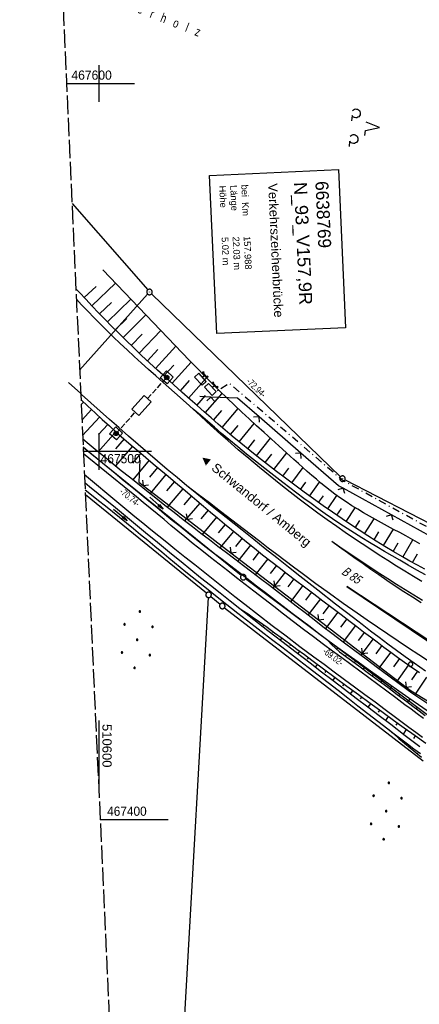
# Model space of a CAD drawing. Extents: x 510579 to 511204, y 466954 to 468018.
# Tile 15 of 48: x 510579 to 510687, y 467350 to 467617. Entities that reach past the tile are written whole.
import ezdxf

# ---------------------------------------------------------------- set-up
doc = ezdxf.new("R2010")
doc.units = 0
doc.header["$LTSCALE"] = 10
doc.header["$MEASUREMENT"] = 0
for name, pattern in [('AUSGEZOGEN', [0]), ('LT00', [0]), ('LT08', [0.42, 0.2, -0.1, 0.02, -0.1]), ('LT12', [0.4, 0.3, -0.1]), ('LT14', [0.6, 0.5, -0.1])]:
    doc.linetypes.add(name, pattern=pattern)
doc.layers.get('0').update_dxf_attribs({"linetype": 'LT00'})
for name, color, linetype in [('--EK_FBR', 1, 'LT00'), ('--EL_DFK_AB_L', 21, 'LT00'), ('--EL_DFK_AB_P', 7, 'LT00'), ('ABSTAND', 8, 'LT00'), ('BW_TEXT_A', 20, 'AUSGEZOGEN'), ('DFK_AB_L', 21, 'LT00'), ('DFK_AB_P', 7, 'LT00'), ('DFK_BES-NAME', 255, 'LT00'), ('DFK_BES-WEGE', 255, 'LT00'), ('DFK_GZPKT', 250, 'LT00'), ('DFK_KATASTER', 250, 'LT00'), ('DFK_NUTZUNG', 250, 'LT00'), ('DFK_TOPO-ANL', 252, 'LT00'), ('DFK_VERMPKT', 252, 'LT00'), ('ORTSRICHTUNG', 7, 'Continuous'), ('PFEIL', 140, 'AUSGEZOGEN'), ('STROM_UNTER', 80, 'LT08'), ('V100_AFBR_BAB', 250, 'LT00'), ('V100_BOESCH', 250, 'LT00'), ('V100_BOSCHUNG', 250, 'LT00'), ('V100_GRABEN', 250, 'LT00'), ('V100_LD_MARK', 250, 'LT00'), ('V100_RASTER', 250, 'LT00'), ('V100_STROM', 80, 'LT00'), ('V100_ZAUN', 40, 'LT00'), ('VERKEHRSZEICH-BRÜ', 11, 'Continuous')]:
    doc.layers.add(name, color=color, linetype=linetype)
doc.layers.add('-BLATT_100-RAND', color=7, linetype='LT14', plot=False)
doc.styles.add('Beschrift', font='ARIAL.TTF')
doc.styles.get("Standard").update_dxf_attribs({"font": 'ARIAL.TTF'})

# ---------------------------------------------------------------- blocks, each defined once
blk = doc.blocks.new('SYMB7010')
at = {"color": 0, "linetype": 'ByBlock'}
for points in [[(-0.031408, 0.499213), (-0.093728, 0.49134), (-0.15457, 0.475719), (-0.212975, 0.452595), (-0.268021, 0.422333), (-0.31884, 0.385411), (-0.36463, 0.342411), (-0.40467, 0.29401), (-0.438329, 0.240973), (-0.465074, 0.184136), (-0.484486, 0.124395), (-0.496256, 0.062692), (-0.5002, 0)], [(-0.5002, 0), (-0.496256, -0.062692), (-0.484486, -0.124395), (-0.465075, -0.184136), (-0.438329, -0.240973), (-0.404671, -0.29401), (-0.36463, -0.342411), (-0.31884, -0.385411), (-0.268021, -0.422333), (-0.212975, -0.452595), (-0.154571, -0.475719), (-0.093728, -0.49134), (-0.031408, -0.499213), (0.031408, -0.499213)], [(0.5002, 0), (0.496256, 0.062692), (0.484485, 0.124395), (0.465074, 0.184136), (0.438329, 0.240973), (0.40467, 0.29401), (0.36463, 0.342411), (0.31884, 0.385411), (0.268021, 0.422333), (0.212975, 0.452595), (0.15457, 0.475719), (0.093728, 0.49134), (0.031408, 0.499213), (-0.031408, 0.499213)], [(0.031408, -0.499213), (0.093728, -0.491341), (0.15457, -0.475719), (0.212975, -0.452595), (0.268021, -0.422333), (0.31884, -0.385411), (0.36463, -0.342411), (0.404671, -0.294011), (0.438329, -0.240974), (0.465075, -0.184136), (0.484486, -0.124395), (0.496256, -0.062692), (0.500201, 0)]]:
    blk.add_lwpolyline(points, dxfattribs=at)
blk = doc.blocks.new('SYMB0003')
at = {"color": 0, "linetype": 'ByBlock'}
for p, q in [((-0.015712, 0), (0.010166, 0.012015)), ((0, -0.021257), (-0.015712, 0)), ((0.010166, 0.012015), (0, -0.021257))]:
    blk.add_line(p, q, dxfattribs=at)
for points in [[(-0.031395, 0.499013), (-0.093691, 0.491144), (-0.154509, 0.475528), (-0.21289, 0.452414), (-0.267913, 0.422164), (-0.318712, 0.385257), (-0.364484, 0.342274), (-0.404509, 0.293893), (-0.438154, 0.240877), (-0.464888, 0.184062), (-0.484292, 0.124345), (-0.496058, 0.062667), (-0.5, 0)], [(-0.5, 0), (-0.496058, -0.062667), (-0.484292, -0.124345), (-0.464888, -0.184062), (-0.438154, -0.240877), (-0.404509, -0.293893), (-0.364485, -0.342274), (-0.318712, -0.385257), (-0.267914, -0.422164), (-0.21289, -0.452414), (-0.154509, -0.475529), (-0.093691, -0.491144), (-0.031395, -0.499014), (0.031395, -0.499014)], [(0.5, 0), (0.496057, 0.062667), (0.484292, 0.124345), (0.464888, 0.184062), (0.438153, 0.240877), (0.404509, 0.293893), (0.364484, 0.342274), (0.318712, 0.385257), (0.267913, 0.422164), (0.21289, 0.452414), (0.154509, 0.475528), (0.093691, 0.491144), (0.031395, 0.499013), (-0.031395, 0.499013)], [(0.031395, -0.499014), (0.093691, -0.491144), (0.154509, -0.475529), (0.21289, -0.452414), (0.267914, -0.422164), (0.318712, -0.385257), (0.364485, -0.342274), (0.404509, -0.293893), (0.438154, -0.240877), (0.464889, -0.184062), (0.484292, -0.124345), (0.496058, -0.062667), (0.5, 0)]]:
    blk.add_lwpolyline(points, dxfattribs=at)
blk = doc.blocks.new('Ackerland7')
at = {"layer": 'DFK_NUTZUNG', "color": 0, "linetype": 'ByBlock'}
for p, q in [((-4, 3.93), (-4, 3.67)), ((-3.95, 3.63), (-3.95, 3.97)), ((-3.9, 3.99), (-3.9, 3.61)), ((-3.85, 3.6), (-3.85, 4)), ((-3.8, 3.99), (-3.8, 3.61)), ((-3.75, 3.63), (-3.75, 3.97)), ((-3.7, 3.93), (-3.7, 3.67)), ((-3.65, 3.8), (-3.65, 3.8)), ((3.7, 3.93), (3.7, 3.67)), ((3.75, 3.63), (3.75, 3.97)), ((3.8, 3.99), (3.8, 3.61)), ((3.85, 3.6), (3.85, 4)), ((3.9, 3.99), (3.9, 3.61)), ((3.95, 3.63), (3.95, 3.97)), ((4, 3.93), (4, 3.67)), ((4.05, 3.8), (4.05, 3.8)), ((-7.85, 0.13), (-7.85, -0.13)), ((-7.8, -0.17), (-7.8, 0.17)), ((-7.75, 0.19), (-7.75, -0.19)), ((-7.7, -0.2), (-7.7, 0.2)), ((-7.65, 0.19), (-7.65, -0.19)), ((-7.6, -0.17), (-7.6, 0.17)), ((-7.55, 0.13), (-7.55, -0.13)), ((-7.5, 0), (-7.5, 0)), ((-0.15, 0.13), (-0.15, -0.13)), ((-0.1, -0.17), (-0.1, 0.17)), ((-0.05, 0.19), (-0.05, -0.19)), ((0, -0.2), (0, 0.2)), ((0.05, 0.19), (0.05, -0.19)), ((0.1, -0.17), (0.1, 0.17)), ((0.15, 0.13), (0.15, -0.13)), ((0.2, 0), (0.2, 0)), ((7.55, 0.13), (7.55, -0.13)), ((7.6, -0.17), (7.6, 0.17)), ((7.65, 0.19), (7.65, -0.19)), ((7.7, -0.2), (7.7, 0.2)), ((7.75, 0.19), (7.75, -0.19)), ((7.8, -0.17), (7.8, 0.17)), ((7.85, 0.13), (7.85, -0.13)), ((7.9, 0), (7.9, 0)), ((-4, -3.67), (-4, -3.93)), ((-3.95, -3.97), (-3.95, -3.63)), ((-3.9, -3.61), (-3.9, -3.99)), ((-3.85, -4), (-3.85, -3.6)), ((-3.8, -3.61), (-3.8, -3.99)), ((-3.75, -3.97), (-3.75, -3.63)), ((-3.7, -3.67), (-3.7, -3.93)), ((-3.65, -3.8), (-3.65, -3.8)), ((3.7, -3.67), (3.7, -3.93)), ((3.75, -3.97), (3.75, -3.63)), ((3.8, -3.61), (3.8, -3.99)), ((3.85, -4), (3.85, -3.6)), ((3.9, -3.61), (3.9, -3.99)), ((3.95, -3.97), (3.95, -3.63)), ((4, -3.67), (4, -3.93)), ((4.05, -3.8), (4.05, -3.8))]:
    blk.add_line(p, q, dxfattribs=at)
for points in [[(-3.65, 3.8), (-3.67, 3.89), (-3.73, 3.96), (-3.81, 3.99), (-3.89, 3.99), (-3.97, 3.96), (-4.03, 3.89), (-4.05, 3.8), (-4.03, 3.71), (-3.97, 3.64), (-3.89, 3.6), (-3.81, 3.6), (-3.73, 3.64), (-3.67, 3.71), (-3.65, 3.8)], [(4.05, 3.8), (4.03, 3.89), (3.97, 3.96), (3.89, 3.99), (3.81, 3.99), (3.73, 3.96), (3.67, 3.89), (3.65, 3.8), (3.67, 3.71), (3.73, 3.64), (3.81, 3.61), (3.89, 3.61), (3.97, 3.64), (4.03, 3.71), (4.05, 3.8)], [(-7.5, 0), (-7.52, 0.09), (-7.58, 0.16), (-7.66, 0.19), (-7.74, 0.19), (-7.82, 0.16), (-7.88, 0.09), (-7.9, 0)], [(0.2, 0), (0.18, 0.09), (0.12, 0.16), (0.04, 0.19), (-0.04, 0.19), (-0.12, 0.16), (-0.18, 0.09), (-0.2, 0)], [(-0.2, 0), (-0.18, -0.09), (-0.12, -0.16), (-0.04, -0.19), (0.04, -0.19), (0.12, -0.16), (0.18, -0.09), (0.2, 0)], [(7.9, 0), (7.88, 0.09), (7.82, 0.16), (7.74, 0.19), (7.66, 0.19), (7.58, 0.16), (7.52, 0.09), (7.5, 0)], [(7.5, 0), (7.52, -0.09), (7.58, -0.16), (7.66, -0.19), (7.74, -0.19), (7.82, -0.16), (7.88, -0.09), (7.9, 0)], [(-7.9, 0), (-7.88, -0.09), (-7.82, -0.16), (-7.74, -0.19), (-7.66, -0.19), (-7.58, -0.16), (-7.52, -0.09), (-7.5, 0)], [(-3.65, -3.8), (-3.67, -3.71), (-3.73, -3.64), (-3.81, -3.61), (-3.89, -3.61), (-3.97, -3.64), (-4.03, -3.71), (-4.05, -3.8), (-4.03, -3.89), (-3.97, -3.96), (-3.89, -3.99), (-3.81, -3.99), (-3.73, -3.96), (-3.67, -3.89), (-3.65, -3.8)], [(4.05, -3.8), (4.03, -3.71), (3.97, -3.64), (3.89, -3.61), (3.81, -3.61), (3.73, -3.64), (3.67, -3.71), (3.65, -3.8), (3.67, -3.89), (3.73, -3.96), (3.81, -3.99), (3.89, -3.99), (3.97, -3.96), (4.03, -3.89), (4.05, -3.8)]]:
    blk.add_lwpolyline(points, dxfattribs=at)
blk = doc.blocks.new('Pfreil3')
at = {"layer": 'PFEIL'}
blk.add_hatch(color=256, dxfattribs=at).paths.add_polyline_path([(-1.55, 0.27), (-1.55, -0.27), (0, 0)])
for p, q in [((-1.55, 0), (-4.83, 0)), ((-1.55, -0.27), (-1.55, 0.27)), ((-1.55, 0.27), (0, 0)), ((0, 0), (-1.55, -0.27))]:
    blk.add_line(p, q, dxfattribs=at)
blk = doc.blocks.new('SYMB0702')
at = {"color": 0, "linetype": 'ByBlock'}
for p, q in [((0.1, 0.175), (-0.1, 0.175)), ((0, 0.075), (0, 0.175)), ((0.071716, 0.203284), (0.071716, 0.146716))]:
    blk.add_line(p, q, dxfattribs=at)
for points in [[(0.15, 0.075), (-0.15, 0.075), (-0.15, -0.075), (0.15, -0.075), (0.15, 0.075)], [(-0.071716, 0.203284), (-0.1, 0.175), (-0.071716, 0.146716), (-0.071716, 0.203284)], [(0.071716, 0.203284), (0.1, 0.175), (0.071716, 0.146716)]]:
    blk.add_lwpolyline(points, dxfattribs=at)
blk = doc.blocks.new('SYMB0024')
at = {"color": 0, "linetype": 'ByBlock'}
for p, q in [((-0.5, 0.5), (0, 0)), ((0, 0), (0.5, 0.5))]:
    blk.add_line(p, q, dxfattribs=at)
blk = doc.blocks.new('SYMB7201')
at = {"color": 0, "linetype": 'ByBlock'}
for p, q in [((0, 0.385), (-0.11, 0.015)), ((-0.255, -0.385), (-0.115, -0.385)), ((0.445, -0.385), (0.585, -0.385))]:
    blk.add_line(p, q, dxfattribs=at)
for points in [[(0.25, 0.015), (0.11, 0.015), (0, 0.385)], [(-0.393816, -0.383308), (-0.416239, -0.362945), (-0.432849, -0.337617), (-0.442589, -0.308936), (-0.444836, -0.27873), (-0.439449, -0.248923), (-0.426769, -0.221415), (-0.407606, -0.197958), (-0.38318, -0.180047), (-0.355047, -0.168823), (-0.325, -0.165), (-0.294953, -0.168823), (-0.26682, -0.180047), (-0.242394, -0.197959), (-0.223231, -0.221415), (-0.210551, -0.248923), (-0.205164, -0.27873), (-0.207411, -0.308936), (-0.21715, -0.337617), (-0.233761, -0.362945), (-0.256184, -0.383308)], [(0.306185, -0.383308), (0.283761, -0.362945), (0.267151, -0.337617), (0.257411, -0.308936), (0.255164, -0.27873), (0.260552, -0.248923), (0.273231, -0.221415), (0.292394, -0.197958), (0.31682, -0.180047), (0.344953, -0.168823), (0.375, -0.165), (0.405047, -0.168823), (0.43318, -0.180047), (0.457606, -0.197959), (0.476769, -0.221415), (0.489449, -0.248923), (0.494836, -0.27873), (0.492589, -0.308936), (0.48285, -0.337617), (0.466239, -0.362945), (0.443816, -0.383308)]]:
    blk.add_lwpolyline(points, dxfattribs=at)

msp = doc.modelspace()

# ---------------------------------------------------------------- hatches: boundary and pattern name
at = {"layer": 'VERKEHRSZEICH-BRÜ'}
for points in [[(510617.87, 467520.12, 1), (510619.07, 467520.12, 1)], [(510605.11, 467505.35, 1), (510604.31, 467504.46, 1)]]:
    msp.add_hatch(color=256, dxfattribs=at).paths.add_polyline_path(points)

# ---------------------------------------------------------------- linework, layer by layer
at = {"layer": '--EK_FBR'}
for points in [[(510623.77, 467513.22), (510620.6, 467516), (510617.45, 467518.79), (510615.49, 467520.54), (510613.54, 467522.28), (510611.59, 467524.04), (510609.66, 467525.81), (510607.73, 467527.59), (510605.83, 467529.38), (510603.94, 467531.2), (510602.19, 467532.91), (510600.47, 467534.63), (510598.75, 467536.37), (510597.05, 467538.12), (510595.35, 467539.88), (510593.93, 467541.37)], [(510623.94, 467490.68), (510621.26, 467492.9), (510618.61, 467495.13), (510615.96, 467497.38), (510613.32, 467499.65), (510610.7, 467501.92), (510608.08, 467504.2), (510605.47, 467506.49), (510602.93, 467508.73), (510600.39, 467510.98), (510597.87, 467513.23), (510595.35, 467515.5), (510595.1, 467515.73)], [(510688.74, 467466.47), (510686.39, 467467.79), (510684.05, 467469.12), (510681.72, 467470.47), (510679.65, 467471.66), (510677.59, 467472.86), (510675.54, 467474.07), (510673.5, 467475.3), (510671.46, 467476.54), (510669.44, 467477.8), (510667.43, 467479.08), (510665.44, 467480.38), (510663.46, 467481.71), (510661.51, 467483.06), (510659.57, 467484.44), (510657.64, 467485.83), (510655.72, 467487.24), (510653.82, 467488.66), (510651.92, 467490.1), (510650.03, 467491.55), (510647.55, 467493.47), (510645.07, 467495.4), (510642.61, 467497.35), (510640.16, 467499.31), (510637.73, 467501.29), (510635.31, 467503.3), (510633.37, 467504.93), (510631.43, 467506.57), (510629.51, 467508.22), (510627.59, 467509.88), (510625.67, 467511.55), (510623.77, 467513.22)], [(510688.69, 467440.27), (510685.63, 467442.44), (510683.25, 467444.16), (510680.88, 467445.9), (510678.52, 467447.65), (510676.17, 467449.42), (510673.83, 467451.19), (510671.5, 467452.98), (510669.17, 467454.77), (510664.31, 467458.52), (510659.47, 467462.3), (510654.65, 467466.09), (510651.5, 467468.58), (510648.35, 467471.08), (510645.21, 467473.58), (510642.07, 467476.08), (510638.93, 467478.58), (510636.77, 467480.3), (510634.62, 467482.02), (510632.48, 467483.74), (510630.33, 467485.46), (510628.19, 467487.19), (510626.06, 467488.93), (510623.94, 467490.68)]]:
    msp.add_lwpolyline(points, dxfattribs=at)
at = {"layer": '--EL_DFK_AB_L'}
for p, q in [((510613.28, 467542.79), (510594.81, 467522.15)), ((510665.65, 467493.14), (510614.32, 467542.83)), ((510638.66, 467466.32), (510595.77, 467501.12)), ((510711.97, 467468.95), (510666.86, 467492.28)), ((510693.85, 467424.88), (510639.84, 467465.4))]:
    msp.add_line(p, q, dxfattribs=at)
at = {"layer": '-BLATT_100-RAND'}
msp.add_lwpolyline([(510578.53, 467878.41), (510620.74, 466954.37), (511204.13, 466981.02), (511161.92, 467905.06), (510578.53, 467878.41)], dxfattribs=at)
at = {"layer": 'BW_TEXT_A'}
msp.add_lwpolyline([(510665.07, 467576.65), (510667.03, 467533.62), (510632.03, 467532.03), (510630.07, 467575.05)], close=True, dxfattribs=at)
at = {"layer": 'DFK_AB_L'}
for p, q in [((510613.28, 467542.79), (510594.81, 467522.15)), ((510665.65, 467493.14), (510614.32, 467542.83)), ((510638.66, 467466.32), (510595.77, 467501.12)), ((510711.97, 467468.95), (510666.86, 467492.28)), ((510693.85, 467424.88), (510639.84, 467465.4))]:
    msp.add_line(p, q, dxfattribs=at)
at = {"layer": 'DFK_KATASTER'}
for p, q in [((510592.74, 467567.36), (510613.29, 467543.91)), ((510629.25, 467461.51), (510596.36, 467488.18)), ((510611.86, 467145.22), (510629.79, 467460.29)), ((510630.41, 467460.57), (510632.97, 467458.49)), ((510634.14, 467457.56), (510688.1, 467415.98))]:
    msp.add_line(p, q, dxfattribs=at)
at = {"layer": 'DFK_TOPO-ANL'}
msp.add_line((510595.1, 467515.73), (510591.78, 467518.77), dxfattribs=at)
at = {"layer": 'STROM_UNTER', "flags": 128}
msp.add_lwpolyline([(511002.13, 467897.76), (511000.46, 467883.25), (510999.22, 467865.97), (510997.82, 467851.79), (510995.55, 467822.42), (510993.05, 467791.88), (510990.54, 467761.77), (510988.4, 467731.69), (510985.6, 467708.01), (510984.34, 467703.98), (510983.88, 467701.94), (510981.79, 467699.66), (510978.97, 467698.01), (510975.66, 467692.82), (510975.66, 467691.66), (510983.45, 467685.77), (510978.44, 467653.65), (510976.54, 467643.35), (510965.65, 467597.47), (510963.01, 467586.21), (510955.27, 467566.07), (510944.92, 467544.84), (510937.19, 467530.36), (510929.48, 467517.92), (510926.22, 467513.32), (510921.56, 467507.34), (510915.86, 467501.08), (510910.21, 467495.71), (510890.54, 467479.84), (510881.73, 467473.39), (510862.51, 467462.34), (510855.28, 467459.06), (510847.52, 467456.35), (510836.59, 467453.3), (510829.04, 467451.39), (510819.04, 467449.35), (510811.22, 467448.17), (510805.05, 467447.34), (510766.73, 467450.27), (510757.9, 467451.34), (510752.86, 467451.99), (510749.27, 467452.85), (510743.99, 467454.56), (510731.9, 467459.8), (510713.49, 467467.4), (510690.74, 467478.61), (510665.99, 467492.27), (510658.74, 467498.61), (510639.28, 467515.26), (510635.52, 467518.49), (510631.85, 467516.27)], dxfattribs=at)
at = {"layer": 'V100_AFBR_BAB', "color": 2}
msp.add_lwpolyline([(510623.77, 467513.22), (510620.6, 467516), (510617.45, 467518.79), (510615.49, 467520.54), (510613.54, 467522.28), (510611.59, 467524.04), (510609.66, 467525.81), (510607.73, 467527.59), (510605.83, 467529.38), (510603.94, 467531.2), (510602.19, 467532.91), (510600.47, 467534.63), (510598.75, 467536.37), (510597.05, 467538.12), (510595.35, 467539.88), (510593.93, 467541.37)], dxfattribs=at)
at = {"layer": 'V100_AFBR_BAB'}
for points in [[(510623.94, 467490.68), (510621.26, 467492.9), (510618.61, 467495.13), (510615.96, 467497.38), (510613.32, 467499.65), (510610.7, 467501.92), (510608.08, 467504.2), (510605.47, 467506.49), (510602.93, 467508.73), (510600.39, 467510.98), (510597.87, 467513.23), (510595.35, 467515.5), (510595.1, 467515.73)], [(510688.74, 467466.47), (510686.39, 467467.79), (510684.05, 467469.12), (510681.72, 467470.47), (510679.65, 467471.66), (510677.59, 467472.86), (510675.54, 467474.07), (510673.5, 467475.3), (510671.46, 467476.54), (510669.44, 467477.8), (510667.43, 467479.08), (510665.44, 467480.38), (510663.46, 467481.71), (510661.51, 467483.06), (510659.57, 467484.44), (510657.64, 467485.83), (510655.72, 467487.24), (510653.82, 467488.66), (510651.92, 467490.1), (510650.03, 467491.55), (510647.55, 467493.47), (510645.07, 467495.4), (510642.61, 467497.35), (510640.16, 467499.31), (510637.73, 467501.29), (510635.31, 467503.3), (510633.37, 467504.93), (510631.43, 467506.57), (510629.51, 467508.22), (510627.59, 467509.88), (510625.67, 467511.55), (510623.77, 467513.22)], [(510688.16, 467427.42), (510686.49, 467428.68), (510684.82, 467429.94), (510683.15, 467431.2), (510680.71, 467433.03), (510678.25, 467434.85), (510675.8, 467436.67), (510673.34, 467438.48), (510670.88, 467440.29), (510668.42, 467442.1), (510665.97, 467443.91), (510663.51, 467445.73), (510661.07, 467447.55), (510658.34, 467449.6), (510655.62, 467451.66), (510652.91, 467453.72), (510650.2, 467455.79), (510647.5, 467457.87), (510644.8, 467459.95), (510642.1, 467462.04), (510639.74, 467463.87), (510637.38, 467465.7), (510635.03, 467467.53), (510632.68, 467469.37), (510630.33, 467471.22), (510628, 467473.08), (510625.67, 467474.95), (510623.35, 467476.83), (510621.47, 467478.38), (510619.59, 467479.93), (510617.72, 467481.49), (510615.85, 467483.05), (510613.97, 467484.61), (510612.1, 467486.16), (510610.22, 467487.71), (510608.33, 467489.25), (510595.85, 467499.35)], [(510687.95, 467422.27), (510686.1, 467423.63), (510684.25, 467425), (510682.41, 467426.37), (510680.57, 467427.75), (510677.8, 467429.8), (510675.03, 467431.85), (510672.26, 467433.9), (510669.48, 467435.94), (510666.71, 467437.99), (510663.94, 467440.03), (510661.17, 467442.08), (510658.41, 467444.14), (510654.64, 467446.96), (510650.88, 467449.8), (510647.13, 467452.65), (510643.39, 467455.52), (510639.67, 467458.4), (510636.93, 467460.54), (510634.21, 467462.68), (510631.49, 467464.84), (510628.78, 467466.99), (510626.07, 467469.16), (510623.37, 467471.32), (510620.66, 467473.49), (510618.47, 467475.24), (510616.29, 467477), (510614.11, 467478.75), (510611.93, 467480.52), (510609.76, 467482.29), (510607.6, 467484.07), (510605.44, 467485.85), (510596.11, 467493.63)], [(510688.69, 467440.27), (510685.63, 467442.44), (510683.25, 467444.16), (510680.88, 467445.9), (510678.52, 467447.65), (510676.17, 467449.42), (510673.83, 467451.19), (510671.5, 467452.98), (510669.17, 467454.77), (510664.31, 467458.52), (510659.47, 467462.3), (510654.65, 467466.09), (510651.5, 467468.58), (510648.35, 467471.08), (510645.21, 467473.58), (510642.07, 467476.08), (510638.93, 467478.58), (510636.77, 467480.3), (510634.62, 467482.02), (510632.48, 467483.74), (510630.33, 467485.46), (510628.19, 467487.19), (510626.06, 467488.93), (510623.94, 467490.68)]]:
    msp.add_lwpolyline(points, dxfattribs=at)
at = {"layer": 'V100_BOESCH'}
for points in [[(510687.2, 467474.94), (510685.28, 467476), (510683.36, 467477.06), (510681.72, 467477.95), (510680.08, 467478.83), (510678.44, 467479.72), (510676.8, 467480.61), (510675.16, 467481.51), (510673.54, 467482.42), (510671.93, 467483.35), (510670.33, 467484.3), (510668.75, 467485.28), (510667.19, 467486.28), (510665.66, 467487.32), (510664.15, 467488.4), (510662.85, 467489.37), (510661.58, 467490.37), (510660.33, 467491.4), (510659.09, 467492.44), (510657.86, 467493.5), (510656.64, 467494.58), (510655.42, 467495.66), (510654.22, 467496.75), (510653.01, 467497.84), (510650.98, 467499.68), (510648.94, 467501.51), (510646.91, 467503.34), (510644.88, 467505.18), (510642.86, 467507.02), (510640.84, 467508.87), (510638.84, 467510.73), (510636.85, 467512.6), (510634.87, 467514.49), (510632.8, 467516.5), (510630.75, 467518.53), (510628.71, 467520.58), (510626.69, 467522.64), (510624.67, 467524.71), (510622.67, 467526.8), (510601.1, 467549.35)], [(510688.55, 467467.98), (510686.52, 467469.09), (510684.49, 467470.22), (510682.47, 467471.36), (510680.09, 467472.75), (510677.72, 467474.18), (510675.36, 467475.63), (510673.03, 467477.1), (510670.7, 467478.61), (510668.4, 467480.13), (510666.11, 467481.68), (510663.5, 467483.47), (510660.91, 467485.28), (510658.33, 467487.12), (510655.78, 467488.98), (510653.23, 467490.86), (510650.7, 467492.75), (510648.25, 467494.61), (510645.82, 467496.48), (510643.41, 467498.38), (510641, 467500.29), (510638.62, 467502.23), (510636.26, 467504.18), (510634.33, 467505.82), (510632.41, 467507.47), (510630.5, 467509.12), (510628.59, 467510.79), (510626.7, 467512.47), (510624.8, 467514.15), (510622.59, 467516.12), (510620.38, 467518.1), (510618.18, 467520.09), (510615.99, 467522.09), (510613.81, 467524.1), (510611.65, 467526.12), (510609.5, 467528.16), (510607.37, 467530.22), (510605.26, 467532.3), (510603.48, 467534.09), (510601.71, 467535.9), (510599.96, 467537.72), (510598.22, 467539.54), (510596.48, 467541.38), (510594.75, 467543.22), (510593.8, 467544.24)], [(510595.18, 467514.06), (510597.07, 467512.29), (510599, 467510.5), (510600.94, 467508.73), (510602.88, 467506.96), (510604.84, 467505.21), (510606.82, 467503.48), (510608.81, 467501.76), (510610.8, 467500.05), (510612.81, 467498.35), (510614.82, 467496.65), (510616.83, 467494.96), (510618.85, 467493.27), (510620.86, 467491.58), (510622.88, 467489.89), (510624.75, 467488.3), (510626.62, 467486.71), (510628.49, 467485.11), (510630.36, 467483.52), (510632.24, 467481.94), (510634.12, 467480.36), (510636.01, 467478.78), (510637.91, 467477.22), (510640.09, 467475.45), (510642.3, 467473.69), (510644.51, 467471.95), (510646.73, 467470.22), (510648.96, 467468.5), (510651.2, 467466.78), (510653.44, 467465.07), (510655.91, 467463.2), (510658.38, 467461.32), (510660.85, 467459.44), (510663.33, 467457.57), (510665.8, 467455.69), (510668.27, 467453.81), (510670.1, 467452.42), (510671.93, 467451.02), (510673.76, 467449.63), (510675.6, 467448.24), (510677.44, 467446.86), (510679.28, 467445.49), (510681.14, 467444.13), (510683, 467442.79), (510684.88, 467441.45), (510687.06, 467439.94)], [(510688.85, 467420.68), (510685.91, 467422.75), (510682.97, 467424.83), (510680.05, 467426.92), (510676.86, 467429.22), (510673.67, 467431.53), (510670.5, 467433.85), (510667.33, 467436.18), (510664.17, 467438.52), (510661.01, 467440.87), (510657.85, 467443.22), (510655.84, 467444.72), (510653.83, 467446.21), (510651.82, 467447.71), (510649.8, 467449.2), (510647.77, 467450.67), (510645.74, 467452.14), (510643.69, 467453.59), (510641.64, 467455.02), (510640.54, 467455.77), (510639.43, 467456.52), (510638.33, 467457.27)], [(510662.24, 467448.67), (510663.22, 467447.56), (510664.27, 467446.52), (510665.4, 467445.55), (510668.02, 467443.64), (510670.63, 467441.72), (510673.25, 467439.79), (510675.85, 467437.87), (510678.46, 467435.93), (510681.06, 467433.98), (510683.65, 467432.03), (510685.31, 467430.76), (510686.98, 467429.49), (510688.64, 467428.23)], [(510678.49, 467424.63), (510680.01, 467423.33), (510681.52, 467422.02), (510683.05, 467420.73), (510684.57, 467419.45), (510686.11, 467418.17), (510687.66, 467416.91)]]:
    msp.add_lwpolyline(points, dxfattribs=at)
at = {"layer": 'V100_BOSCHUNG'}
for p, q in [((510596.06, 467541.83), (510599.29, 467544.85)), ((510598.14, 467539.62), (510604.56, 467545.73)), ((510602.34, 467535.25), (510608.67, 467541.44)), ((510600.23, 467537.44), (510603.42, 467540.51)), ((510604.47, 467533.09), (510607.59, 467536.19)), ((510606.63, 467530.94), (510612.76, 467537.16)), ((510608.81, 467528.82), (510611.81, 467531.92)), ((510611.01, 467526.72), (510616.86, 467532.88)), ((510615.45, 467522.59), (510620.96, 467528.59)), ((510613.22, 467524.65), (510616.06, 467527.69)), ((510617.68, 467520.55), (510620.35, 467523.49)), ((510619.91, 467518.53), (510625.1, 467524.27)), ((510624.4, 467514.51), (510629.29, 467520)), ((510622.16, 467516.51), (510624.67, 467519.32)), ((510626.65, 467512.51), (510629.03, 467515.19)), ((510628.91, 467510.51), (510633.54, 467515.78)), ((510595.86, 467513.41), (510595.24, 467512.74)), ((510598.05, 467511.38), (510595.45, 467508.57)), ((510600.24, 467509.36), (510595.62, 467504.31)), ((510631.18, 467508.52), (510633.43, 467511.12)), ((510633.48, 467506.54), (510637.84, 467511.67)), ((510602.44, 467507.36), (510599.96, 467504.61)), ((510635.78, 467504.58), (510637.9, 467507.11)), ((510638.11, 467502.65), (510642.21, 467507.61)), ((510604.65, 467505.38), (510599.81, 467499.92)), ((510609.13, 467501.48), (510604.51, 467496.09)), ((510606.88, 467503.42), (510604.52, 467500.71)), ((510640.45, 467500.74), (510642.43, 467503.17)), ((510642.82, 467498.84), (510646.61, 467503.61)), ((510611.4, 467499.54), (510609.13, 467496.87)), ((510645.2, 467496.97), (510647.01, 467499.29)), ((510647.59, 467495.12), (510651.04, 467499.62)), ((510613.68, 467497.61), (510609.22, 467492.31)), ((510615.96, 467495.69), (510613.77, 467493.06)), ((510618.26, 467493.76), (510613.92, 467488.56)), ((510649.99, 467493.29), (510651.62, 467495.45)), ((510652.4, 467491.48), (510655.48, 467495.61)), ((510620.57, 467491.83), (510618.41, 467489.27)), ((510654.82, 467489.68), (510656.27, 467491.65)), ((510657.26, 467487.9), (510659.99, 467491.68)), ((510622.87, 467489.89), (510618.6, 467484.85)), ((510625.17, 467487.94), (510623.06, 467485.47)), ((510659.71, 467486.13), (510661.01, 467487.97)), ((510662.18, 467484.39), (510664.69, 467488)), ((510627.46, 467486), (510623.32, 467481.15)), ((510629.74, 467484.05), (510627.72, 467481.68)), ((510664.66, 467482.67), (510665.9, 467484.49)), ((510667.15, 467480.97), (510669.66, 467484.71)), ((510632.02, 467482.12), (510628.08, 467477.47)), ((510634.31, 467480.2), (510632.39, 467477.92)), ((510669.66, 467479.29), (510670.94, 467481.24)), ((510672.19, 467477.64), (510674.82, 467481.7)), ((510636.6, 467478.29), (510632.88, 467473.81)), ((510674.75, 467476.01), (510676.09, 467478.14)), ((510677.32, 467474.42), (510680.05, 467478.85)), ((510638.91, 467476.41), (510637.1, 467474.2)), ((510641.22, 467474.55), (510637.71, 467470.15)), ((510679.93, 467472.85), (510681.29, 467475.15)), ((510682.55, 467471.31), (510685.25, 467476.02)), ((510643.55, 467472.7), (510641.84, 467470.51)), ((510685.2, 467469.82), (510686.52, 467472.2)), ((510645.91, 467470.86), (510642.52, 467466.5)), ((510648.27, 467469.03), (510646.59, 467466.85)), ((510650.64, 467467.21), (510647.3, 467462.85)), ((510653.02, 467465.39), (510651.35, 467463.2)), ((510655.41, 467463.58), (510652.06, 467459.18)), ((510657.8, 467461.76), (510656.12, 467459.56)), ((510660.19, 467459.95), (510656.82, 467455.52)), ((510639.86, 467456.23), (510639.79, 467456.12)), ((510662.58, 467458.14), (510660.89, 467455.92)), ((510664.97, 467456.33), (510661.58, 467451.87)), ((510642.34, 467454.54), (510642.24, 467454.4)), ((510667.36, 467454.51), (510665.66, 467452.28)), ((510644.79, 467452.81), (510644.51, 467452.42)), ((510647.23, 467451.06), (510647.06, 467450.82)), ((510669.74, 467452.69), (510666.35, 467448.24)), ((510672.13, 467450.87), (510670.44, 467448.65)), ((510649.66, 467449.3), (510649.25, 467448.73)), ((510652.08, 467447.52), (510651.85, 467447.2)), ((510662.48, 467448.45), (510662.46, 467448.41)), ((510674.51, 467449.07), (510671.16, 467444.62)), ((510654.48, 467445.73), (510653.99, 467445.06)), ((510664.92, 467446.7), (510664.58, 467446.24)), ((510676.9, 467447.27), (510675.23, 467445.04)), ((510679.29, 467445.49), (510675.99, 467441.01)), ((510656.89, 467443.93), (510656.63, 467443.58)), ((510659.29, 467442.14), (510658.75, 467441.4)), ((510667.15, 467444.67), (510666.96, 467444.41)), ((510669.77, 467443.19), (510669.38, 467442.63)), ((510681.69, 467443.73), (510680.05, 467441.47)), ((510661.7, 467440.35), (510661.42, 467439.96)), ((510672.01, 467441.15), (510671.8, 467440.86)), ((510674.66, 467439.7), (510674.22, 467439.08)), ((510684.1, 467442), (510680.85, 467437.4)), ((510686.54, 467440.3), (510684.91, 467437.95)), ((510664.11, 467438.56), (510663.52, 467437.76)), ((510666.52, 467436.78), (510666.22, 467436.36)), ((510676.87, 467437.63), (510676.63, 467437.29)), ((510688.99, 467438.63), (510685.74, 467433.82)), ((510668.94, 467435), (510668.3, 467434.14)), ((510679.56, 467436.24), (510679.03, 467435.5)), ((510681.73, 467434.11), (510681.44, 467433.7)), ((510671.36, 467433.23), (510671.03, 467432.78)), ((510673.78, 467431.46), (510673.09, 467430.52)), ((510684.47, 467432.8), (510683.84, 467431.89)), ((510676.2, 467429.69), (510675.85, 467429.2)), ((510686.58, 467430.58), (510686.23, 467430.07)), ((510678.63, 467427.94), (510677.89, 467426.9)), ((510681.07, 467426.19), (510680.67, 467425.63)), ((510679.63, 467423.65), (510679.68, 467423.71)), ((510683.51, 467424.45), (510682.63, 467423.21)), ((510681.91, 467421.7), (510681.98, 467421.79)), ((510685.95, 467422.71), (510685.48, 467422.05)), ((510684.2, 467419.76), (510684.46, 467420.07)), ((510686.51, 467417.85), (510686.69, 467418.06))]:
    msp.add_line(p, q, dxfattribs=at)
at = {"layer": 'V100_GRABEN'}
for points in [[(510704.26, 467421.45), (510685.01, 467434.31), (510681.9, 467436.62), (510678.8, 467438.92), (510675.69, 467441.23), (510672.59, 467443.55), (510669.5, 467445.87), (510666.41, 467448.2), (510663.32, 467450.54), (510660.89, 467452.39), (510658.46, 467454.25), (510656.04, 467456.12), (510653.62, 467457.98), (510651.19, 467459.85), (510648.77, 467461.72), (510646.35, 467463.58), (510643.92, 467465.44), (510641.61, 467467.2), (510639.29, 467468.95), (510636.98, 467470.71), (510634.66, 467472.46), (510632.35, 467474.22), (510630.04, 467475.98), (510627.73, 467477.74), (510625.43, 467479.51), (510622.93, 467481.45), (510620.44, 467483.4), (510617.96, 467485.36), (510615.48, 467487.32), (510613.01, 467489.29), (510610.53, 467491.26), (510608.33, 467493.03), (510606.13, 467494.79), (510603.93, 467496.56), (510601.74, 467498.34), (510599.56, 467500.13), (510597.38, 467501.93), (510595.66, 467503.36)], [(510703.21, 467419.84), (510684.24, 467432.96), (510681.47, 467434.9), (510678.71, 467436.84), (510675.95, 467438.79), (510673.19, 467440.75), (510670.44, 467442.71), (510667.7, 467444.68), (510664.96, 467446.67), (510662.24, 467448.67), (510659.8, 467450.49), (510657.37, 467452.32), (510654.94, 467454.16), (510652.52, 467456.01), (510650.11, 467457.86), (510647.69, 467459.72), (510645.28, 467461.57), (510642.87, 467463.43), (510640.53, 467465.22), (510638.18, 467467.01), (510635.84, 467468.81), (510633.5, 467470.61), (510631.17, 467472.41), (510628.84, 467474.22), (510626.52, 467476.04), (510624.21, 467477.87), (510622.08, 467479.58), (510619.96, 467481.29), (510617.84, 467483.01), (510615.73, 467484.74), (510613.62, 467486.48), (510611.52, 467488.21), (510609.41, 467489.94), (510606.93, 467491.98), (510604.45, 467494.01), (510601.97, 467496.05), (510599.49, 467498.08), (510597.01, 467500.12), (510595.77, 467501.15)], [(510687.18, 467419.74), (510683.23, 467422.75), (510679.33, 467425.82), (510676.19, 467428.18), (510673.05, 467430.55), (510669.91, 467432.92), (510666.78, 467435.29), (510663.65, 467437.67), (510660.52, 467440.05), (510657.4, 467442.44), (510653.57, 467445.39), (510649.75, 467448.34), (510645.94, 467451.31), (510642.13, 467454.29), (510638.33, 467457.27), (510635.66, 467459.37), (510632.99, 467461.48), (510630.32, 467463.59), (510627.67, 467465.71), (510625.01, 467467.84), (510622.37, 467469.98), (510619.73, 467472.12), (510617.56, 467473.91), (510615.39, 467475.7), (510613.23, 467477.49), (510611.06, 467479.29), (510608.9, 467481.08), (510606.73, 467482.88), (510604.56, 467484.67), (510602.2, 467486.6), (510599.84, 467488.52), (510597.47, 467490.44), (510596.21, 467491.46)], [(510596.3, 467489.54), (510598.01, 467488.21), (510599.91, 467486.72), (510601.81, 467485.23), (510603.71, 467483.73), (510605.64, 467482.18), (510607.56, 467480.61), (510609.47, 467479.04), (510611.38, 467477.46), (510613.29, 467475.88), (510615.2, 467474.29), (510617.1, 467472.71), (510619.01, 467471.13), (510623.66, 467467.33), (510628.33, 467463.56), (510633.03, 467459.82), (510637.75, 467456.11), (510640.13, 467454.26), (510642.52, 467452.42), (510644.91, 467450.58), (510647.31, 467448.74), (510649.7, 467446.91), (510652.1, 467445.07), (510654.49, 467443.24), (510656.88, 467441.4), (510659.58, 467439.31), (510662.29, 467437.21), (510664.98, 467435.12), (510667.68, 467433.02), (510670.38, 467430.92), (510673.08, 467428.82), (510675.78, 467426.72), (510678.49, 467424.63), (510680.26, 467423.27), (510682.03, 467421.91), (510683.8, 467420.57), (510685.58, 467419.23), (510687.38, 467417.9)]]:
    msp.add_lwpolyline(points, dxfattribs=at)
at = {"layer": 'V100_LD_MARK'}
for points in [[(510687.75, 467464.65), (510685.45, 467466.04), (510683.16, 467467.45), (510680.88, 467468.87), (510678.53, 467470.35), (510676.19, 467471.84), (510673.85, 467473.36), (510671.53, 467474.88), (510669.22, 467476.43), (510666.93, 467478), (510664.65, 467479.58), (510662.07, 467481.41), (510659.52, 467483.27), (510656.99, 467485.16), (510654.47, 467487.06), (510651.97, 467488.99), (510649.49, 467490.94), (510646.56, 467493.29), (510643.65, 467495.66), (510640.76, 467498.06), (510637.9, 467500.49), (510635.07, 467502.95), (510633.17, 467504.64), (510631.27, 467506.34), (510629.39, 467508.05), (510627.51, 467509.77), (510625.64, 467511.49), (510623.77, 467513.22)], [(510690.05, 467442.68), (510686.93, 467444.73), (510684.12, 467446.59), (510681.31, 467448.46), (510678.51, 467450.33), (510675.71, 467452.22), (510672.93, 467454.12), (510670.15, 467456.04), (510666.38, 467458.69), (510662.63, 467461.37), (510658.91, 467464.08), (510655.21, 467466.82), (510652.91, 467468.55), (510650.61, 467470.28), (510648.33, 467472.03), (510646.04, 467473.77), (510643.76, 467475.53), (510641.48, 467477.28), (510639.2, 467479.03), (510636.16, 467481.37), (510633.1, 467483.7), (510630.05, 467486.03), (510626.99, 467488.35), (510623.94, 467490.68)], [(510663.27, 467475.59), (510665.44, 467474.13), (510667.6, 467472.67), (510669.77, 467471.21), (510671.95, 467469.77), (510674.12, 467468.32), (510676.31, 467466.89), (510678.5, 467465.47), (510680.85, 467463.98), (510683.21, 467462.5), (510685.58, 467461.04), (510687.96, 467459.61)], [(510663.27, 467475.59), (510665.39, 467474.06), (510667.51, 467472.54), (510669.63, 467471.03), (510671.76, 467469.52), (510673.9, 467468.02), (510676.04, 467466.54), (510678.2, 467465.07), (510680.52, 467463.52), (510682.86, 467462), (510685.21, 467460.49), (510687.57, 467458.99)], [(510730.16, 467425.39), (510727.42, 467426.87), (510724.69, 467428.35), (510721.95, 467429.83), (510719.22, 467431.32), (510716.49, 467432.81), (510713.77, 467434.32), (510711.06, 467435.83), (510708.35, 467437.36), (510705.88, 467438.78), (510703.41, 467440.2), (510700.95, 467441.64), (510698.5, 467443.08), (510696.04, 467444.52), (510693.59, 467445.97), (510667.39, 467463.34)], [(510667.39, 467463.34), (510693.45, 467445.77), (510695.86, 467444.21), (510698.27, 467442.65), (510700.69, 467441.09), (510703.11, 467439.54), (510705.53, 467438), (510707.96, 467436.46), (510710.96, 467434.58), (510713.97, 467432.72), (510716.99, 467430.86), (510720.01, 467429.02), (510723.04, 467427.18), (510726.07, 467425.35), (510729.1, 467423.52)]]:
    msp.add_lwpolyline(points, dxfattribs=at)
at = {"layer": 'V100_RASTER'}
for p, q in [((510600, 467605), (510600, 467595)), ((510591.25, 467600), (510609.75, 467600)), ((510600, 467505), (510600, 467495)), ((510614.32, 467500), (510595.82, 467500)), ((510600, 467426.93), (510600, 467408.43)), ((510600.39, 467400), (510618.89, 467400))]:
    msp.add_line(p, q, dxfattribs=at)
at = {"layer": 'V100_ZAUN'}
for p, q in [((510630.43, 467514.8), (510627.41, 467514.92)), ((510654.87, 467499.59), (510643.53, 467509.41)), ((510612.07, 467490.76), (510623.97, 467481.62)), ((510679.52, 467482.77), (510666.38, 467490.01)), ((510692.65, 467475.53), (510679.52, 467482.77)), ((510623.97, 467481.62), (510635.87, 467472.49)), ((510635.87, 467472.49), (510647.77, 467463.36)), ((510647.77, 467463.36), (510659.67, 467454.23)), ((510659.67, 467454.23), (510671.57, 467445.09)), ((510671.57, 467445.09), (510683.46, 467435.96))]:
    msp.add_line(p, q, dxfattribs=at)
for points in [[(510643.53, 467509.41), (510637.67, 467514.49), (510630.43, 467514.8)], [(510666.38, 467490.01), (510665.15, 467490.7), (510654.87, 467499.59)], [(510611.14, 467497.67), (510610.89, 467491.66), (510612.07, 467490.76)], [(510683.46, 467435.96), (510684.55, 467435.13), (510696.13, 467427.94)]]:
    msp.add_lwpolyline(points, dxfattribs=at)
at = {"layer": 'VERKEHRSZEICH-BRÜ', "linetype": 'LT12', "ltscale": 0.5}
for p, q in [((510613.27, 467514.37), (510618.47, 467520.12)), ((510604.71, 467504.91), (510609.91, 467510.66))]:
    msp.add_line(p, q, dxfattribs=at)
at = {"layer": 'VERKEHRSZEICH-BRÜ', "flags": 128}
for points in [[(510618.56, 467518.36), (510616.71, 467520.03), (510618.39, 467521.89), (510620.24, 467520.21)], [(510612.34, 467515.21), (510608.99, 467511.5), (510610.84, 467509.82), (510614.2, 467513.53)], [(510604.8, 467503.14), (510602.94, 467504.82), (510604.62, 467506.67), (510606.48, 467505)]]:
    msp.add_lwpolyline(points, close=True, dxfattribs=at)
at = {"layer": 'VERKEHRSZEICH-BRÜ'}
for centre in [(510618.47, 467520.12), (510604.71, 467504.91)]:
    msp.add_circle(centre, 0.6, dxfattribs=at)

# ---------------------------------------------------------------- block references
at = {"layer": '--EL_DFK_AB_P', "xscale": 1.500000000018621, "yscale": 1.5, "zscale": 1.5, "rotation": 264.7377099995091}
for p in [(510613.78, 467543.35), (510666.19, 467492.62), (510639.24, 467465.85)]:
    msp.add_blockref('SYMB0003', p, dxfattribs=at)
at = {"layer": 'DFK_AB_P', "xscale": 1.500000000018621, "yscale": 1.5, "zscale": 1.5, "rotation": 264.7377099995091}
for p in [(510613.78, 467543.35), (510666.19, 467492.62), (510639.24, 467465.85)]:
    msp.add_blockref('SYMB0003', p, dxfattribs=at)
at = {"layer": 'DFK_GZPKT', "xscale": 1.500000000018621, "yscale": 1.5, "zscale": 1.5, "rotation": 264.7377099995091}
for p in [(510629.83, 467461.04), (510633.55, 467458.02)]:
    msp.add_blockref('SYMB7010', p, dxfattribs=at)
at = {"layer": 'DFK_NUTZUNG', "xscale": 10.00000000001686, "yscale": 10, "zscale": 10, "rotation": 264.7377100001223}
msp.add_blockref('SYMB7201', (510672.38, 467588.39), dxfattribs=at)
at = {"layer": 'DFK_NUTZUNG', "rotation": 264.7376999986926}
for p in [(510610.44, 467448.85), (510678.08, 467402.28)]:
    msp.add_blockref('Ackerland7', p, dxfattribs=at)
at = {"layer": 'DFK_VERMPKT', "xscale": 1.200000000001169, "yscale": 1.200000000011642, "zscale": 1.2, "rotation": 264.7377100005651}
msp.add_blockref('SYMB7010', (510684.68, 467442.17), dxfattribs=at)
at = {"layer": 'PFEIL'}
for p, rotation in [((510617.5, 467484.36), 318.5097971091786), ((510607.71, 467481.15), 319.9567325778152)]:
    msp.add_blockref('Pfreil3', p, dxfattribs=dict(at, rotation=rotation))
at = {"layer": 'V100_STROM', "zscale": 10, "rotation": 313}
for p, xscale, yscale in [((510627.61, 467519.65), 9.999999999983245, 10.00000000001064), ((510630.28, 467516.86), 9.99999999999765, 10)]:
    msp.add_blockref('SYMB0702', p, dxfattribs=dict(at, xscale=xscale, yscale=yscale))
at = {"layer": 'V100_ZAUN', "yscale": 2.099999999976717, "zscale": 2.1}
for p, xscale, rotation in [((510630.43, 467514.8), 2.100000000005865, 177.5590199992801), ((510643.53, 467509.41), 2.099999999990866, 139.114120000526), ((510654.87, 467499.59), 2.099999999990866, 139.114120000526), ((510612.07, 467490.76), 2.100000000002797, 322.4950699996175), ((510666.38, 467490.01), 2.099999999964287, 151.1274900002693), ((510623.97, 467481.62), 2.100000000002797, 322.4950699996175), ((510679.52, 467482.77), 2.099999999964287, 151.1274900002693), ((510635.87, 467472.49), 2.100000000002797, 322.4950699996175), ((510647.77, 467463.36), 2.100000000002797, 322.4950699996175), ((510659.67, 467454.23), 2.100000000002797, 322.4950699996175), ((510671.57, 467445.09), 2.100000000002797, 322.4950699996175), ((510683.46, 467435.96), 2.100000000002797, 322.4950699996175)]:
    msp.add_blockref('SYMB0024', p, dxfattribs=dict(at, xscale=xscale, rotation=rotation))

# ---------------------------------------------------------------- texts
at = {"layer": 'ABSTAND', "width": 0.75}
for s, rotation, p in [(' -72.94-', 315.9343, (510639.54, 467519.24)), (' -70.74-', -39.0561, (510605.04, 467489.17)), (' -69.02-', -36.8792, (510660.21, 467445.7))]:
    msp.add_text(s, height=1.8, rotation=rotation, dxfattribs=at).set_placement(p)
at = {"layer": 'BW_TEXT_A', "insert": (510662.32, 467573.57), "char_height": 2, "width": 37.5546, "attachment_point": 1, "rotation": 272.6154, "style": 'Beschrift'}
msp.add_mtext('\\pt10,14;{\\Funir_o|c0;\\H1.75x;6638769}\\P\\ptz;{\\H1.75x;N_93_V157,9R\\W0.8;\\P\\H0.3714x;\\W1;\\P\\H1.924x;Verkehrszeichenbrücke\\P\\H0.1999x;\\P\\H3.602x;\\P\\pt14;bei  Km^I157.988\\PLänge^I22.03 m\\PHöhe^I5.02 m}', dxfattribs=at)
at = {"layer": 'DFK_BES-NAME', "width": 0.75}
msp.add_text('G   r   u   b   e   r   h   o   l   z', height=2.5, rotation=-21.6011, dxfattribs=at).set_placement((510596.76, 467624.7))
at = {"layer": 'DFK_BES-WEGE', "oblique": 13.754, "width": 0.75}
msp.add_text('B 85', height=2.5, rotation=326.3753, dxfattribs=at).set_placement((510665.71, 467466.85))
at = {"layer": 'ORTSRICHTUNG', "insert": (510641.22, 467485.37), "char_height": 2.5, "attachment_point": 8, "rotation": 320.8096, "style": 'Beschrift'}
msp.add_mtext('◄ Schwandorf / Amberg', dxfattribs=at)
at = {"layer": 'V100_RASTER'}
for s, rotation, width, p in [(' 467600', -0.0013, 0.941, (510591.66, 467601.04)), (' 467500', -0.0013, 0.934, (510599.59, 467496.8)), (' 510600', -90.0013, 1.014, (510601, 467426.93)), (' 467400', -0.0013, 0.921, (510601.39, 467401))]:
    msp.add_text(s, height=2.5, rotation=rotation, dxfattribs=dict(at, width=width)).set_placement(p)

doc.saveas('drawing.dxf')
